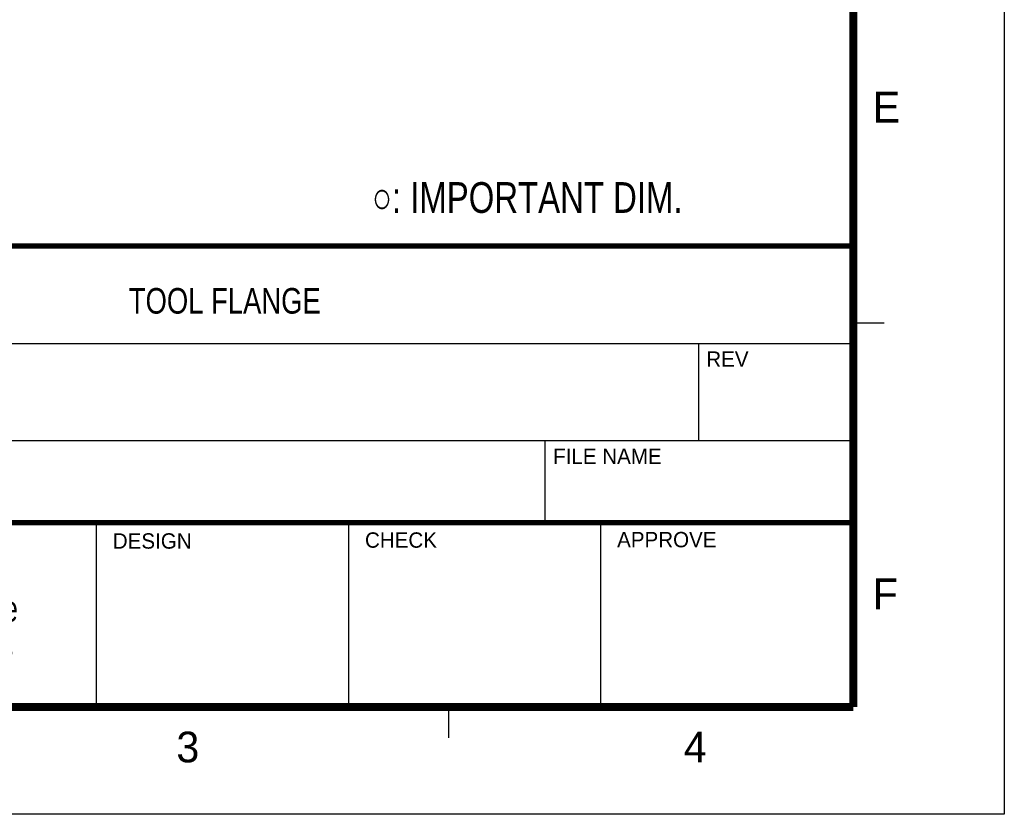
# Model space of a CAD drawing. Header units: millimetres. Extents: x 6 to 204, y 6 to 291.
# Tile 3 of 43: x 108 to 204, y 6 to 84. Entities that reach past the tile are written whole.
import ezdxf

# ---------------------------------------------------------------- set-up
doc = ezdxf.new("R2010")
doc.units = ezdxf.units.MM
doc.header["$LTSCALE"] = 19.36
doc.layers.get('0').update_dxf_attribs({"linetype": 'CONTINUOUS'})
doc.styles.get("Standard").update_dxf_attribs({"font": 'txt', "width": 0.8})
doc.styles.add('TEXTSTYLE_1', font='gdt', dxfattribs={"width": 0.8})
doc.styles.add('TEXTSTYLE_2', font='txt')

msp = doc.modelspace()

# ---------------------------------------------------------------- linework, layer by layer
at = {"color": 7, "linetype": 'Continuous'}
for p, q in [((204, 291), (204, 6)), ((189.2682, 53.9732), (192.2682, 53.9732)), ((90.7682, 51.9732), (189.2682, 51.9732)), ((174.1638, 51.9732), (174.1638, 42.4732)), ((90.7682, 42.4732), (189.2682, 42.4732)), ((159.1638, 42.4732), (159.1638, 34.4732)), ((115.4182, 34.4732), (115.4182, 16.4732)), ((140.0182, 34.4732), (140.0182, 16.4732)), ((164.6182, 34.4732), (164.6182, 16.4732)), ((149.7682, 16.4732), (149.7682, 13.4732)), ((204, 6), (6, 6))]:
    msp.add_line(p, q, dxfattribs=at)
for points, const_width in [([(189.2682, 282.4732), (189.2682, 16.4732)], 0.8), ([(189.2682, 61.4732), (21.2682, 61.4732)], 0.5), ([(189.2682, 34.4732), (90.7682, 34.4732)], 0.5), ([(189.2682, 16.4732), (21.2682, 16.4732)], 0.8)]:
    msp.add_lwpolyline(points, dxfattribs=dict(at, const_width=const_width))

# ---------------------------------------------------------------- texts
at = {"color": 2, "linetype": 'Continuous', "attachment_point": 1, "line_spacing_factor": 0.9}
for s, insert, char_height, width in [("Need to use the material and production process that must be complied with \\Pgreen product's requirement according to part number's environmental level \\Prequirement.\\PMaterial and components needs meet the requirement of the newest version \\Pof 9999999-201-M06.", (24.1726, 78.543), 2, 120), ('TOOL FLANGE', (118.5945, 57.3731), 2.5, 22), ('Steve She\\P20180903', (95.4419, 27.3132), 2.5, 18)]:
    msp.add_mtext(s, dxfattribs=dict(at, insert=insert, char_height=char_height, width=width))
at = {"color": 7, "linetype": 'Continuous', "attachment_point": 1, "line_spacing_factor": 0.9, "style": 'TEXTSTYLE_2'}
for s, insert, char_height, width in [('E', (191.1636, 76.5238), 3, 3), ('REV', (174.9257, 51.1857), 1.5, 4.5), ('FILE NAME', (159.9869, 41.7061), 1.5, 13.5), ('DESIGN', (117.0329, 33.432), 1.5, 9), ('CHECK', (141.6329, 33.5226), 1.5, 7.5), ('APPROVE', (166.2272, 33.5641), 1.5, 10.5), ('F', (191.1636, 29.0238), 3, 3), ('3', (123.2359, 14.0709), 3, 3), ('4', (172.7359, 14.0709), 3, 3)]:
    msp.add_mtext(s, dxfattribs=dict(at, insert=insert, char_height=char_height, width=width))
at = {"color": 2, "linetype": 'Continuous', "insert": (142.3234, 67.7098), "char_height": 3, "width": 43.9, "attachment_point": 1, "line_spacing_factor": 0.9, "style": 'TEXTSTYLE_1'}
msp.add_mtext('{\\Fgdt;e}\\Ftxt;: IMPORTANT DIM.', dxfattribs=at)

doc.saveas('drawing.dxf')
